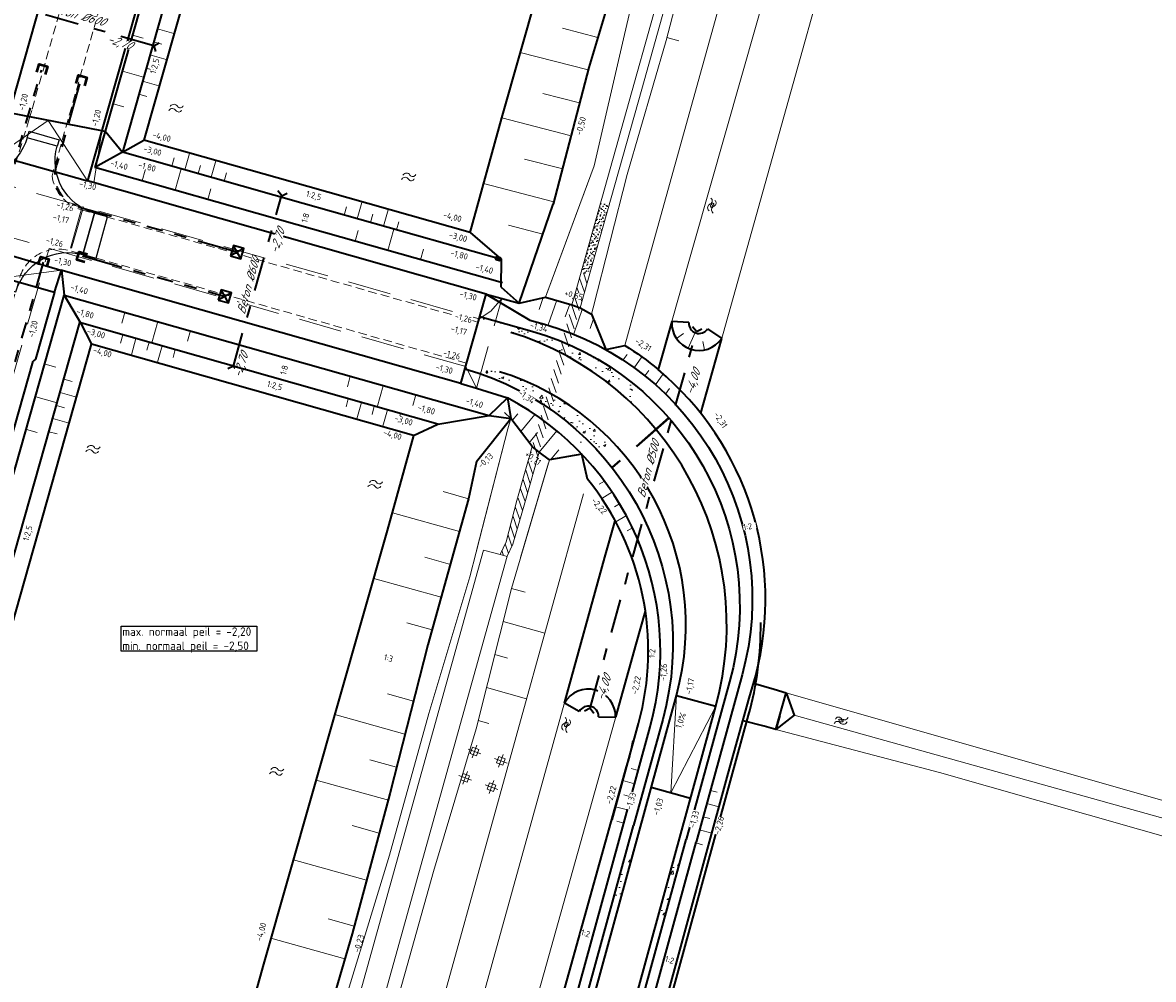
# Model space of a CAD drawing. Header units: metres. Extents: x 239845 to 242720, y 580286 to 584200.
# Tile 83 of 113: x 240973 to 241139, y 583399 to 583540. Entities that reach past the tile are written whole.
import ezdxf

# ---------------------------------------------------------------- set-up
doc = ezdxf.new("R2010")
doc.units = ezdxf.units.M
for name, pattern in [('DASHED', [19.05, 12.7, -6.35]), ('RI-DRAINAGE', [19.2, 6, -1.8, 1.8, -1.8, 2.4, -1.8, 1.8, -1.8]), ('RI-SWA', [11.55, 5, -2.4, 1.75, -2.4])]:
    doc.linetypes.add(name, pattern=pattern)
for name, color, linetype, lineweight in [('B-WA-GW-DIJK_KRUIN-G', 3, 'Continuous', 0), ('B-WA-GW-DIJK_TEEN-G', 94, 'Continuous', 0), ('B-WA-GW-WATERGANG_SLOOT_BODEM-G', 5, 'Continuous', 0), ('B-WE-GR-GRAS-GV', 60, 'Continuous', 13), ('N-WA-RI-DRAINAGE_AFDEKKAP-G', 150, 'Continuous', 50), ('N-WA-RI-DRAINAGE_DRAIN_PP_100-G', 90, 'RI-DRAINAGE', 35), ('N-WE-BV-GELEIDECONSTRUCTIE_GELEIDERAIL_KUNSTWERK_VLP1DL13360-G', 210, 'BV-VLP1DL13360', 35), ('N-WE-GW-GRONDWERK-G', 3, 'Continuous', 35), ('N-WE-GW-GRONDWERK_BODEM-G', 2, 'DASHED', 18), ('N-WE-GW-GRONDWERK_BODEM_MEER-G', 150, 'Continuous', 35), ('N-WE-GW-GRONDWERK_INSTEEK_SLEUF-G_CONTOUR_ZANDCUNET', 52, 'Continuous', 35), ('N-WE-GW-GRONDWERK_INSTEEK_TALUD-G', 92, 'Continuous', 35), ('N-WE-GW-HOOGTELIJN-140', 114, 'Continuous', 35), ('N-WE-GW-TALUDARCERING_KORT-G', 90, 'Continuous', 18), ('N-WE-GW-TALUDARCERING_LANG-G', 60, 'Continuous', 13), ('N-WE-OG-TOPOGRAFIE-S @ 0.5', 7, 'Continuous', 18), ('N-WE-RI-DUIKER-G', 130, 'RI-SWA', 35), ('N-WE-RI-HWA_DRAINEINDE-G', 30, 'Continuous', 35), ('N-WE-VH-HELLING_AANDUIDING-G', 30, 'Continuous', 18), ('N-WE-VH-HELLING_KNIKLIJN-G', 30, 'Continuous', 35), ('N-WE-VH-KANTVERHARDING-G', 60, 'Continuous', 35), ('N-WE-Vh-VERHARDING_ASFALTGRANULAAT-A', 7, 'Continuous', 18), ('N-WE-VH-VERHARDING_FUNDERING-G', 7, 'Continuous', 35), ('N-WE-VH-VERHARDING_FUNDERING_GRANULAAT-AD', 40, 'Continuous', 18), ('N-XX-AL-HOOGTELABEL-T25-M', 7, 'Continuous', 25), ('N-XX-XX-DETAIL1-GD', 1, 'Continuous', 18), ('N-XX-XX-DETAIL3-GD', 2, 'Continuous', 35), ('T-WE-GR-MAAIVELD-G', 3, 'DASHED', 0), ('X-XX-AL-BOB_DUIKER-T25', 7, 'Continuous', 25), ('X-XX-AL-T25', 7, 'Continuous', 25)]:
    doc.layers.add(name, color=color, linetype=linetype, lineweight=lineweight)
for name, color, linetype, lineweight, true_color in [('B-WE-OG-TOPOGRAFIE-S', 9, 'Continuous', 9, 0x808080), ('B-WE-OG-TOPOGRAFIE-S @ 0.2', 9, 'Continuous', 9, 0x808080), ('B-WE-OG-TOPOGRAFIE-S @ 0.5', 9, 'Continuous', 9, 0x808080), ('B-WE-VH-VERHARDING_BETON-A', 7, 'Continuous', 18, 0x656565), ('B-WE-VH-WINDMOLEN_FUNDATIEPAAL-S', 9, 'Continuous', 18, 0x808080), ('GBKN', 9, 'Continuous', 0, 0x808080), ('Meerstad  taludlijn-arcering', 9, 'Continuous', 0, 0x808080)]:
    doc.layers.add(name, color=color, linetype=linetype, lineweight=lineweight, true_color=true_color)
doc.layers.add('WG-nw-vh-materiaalscheiding', color=7, linetype='Continuous')
doc.styles.add('NLCS-ISO-ANNOTATIVE-T25', font='NLCS-ISO.ttf', dxfattribs={"height": 2.5})
doc.styles.add('NLCS-ISO-ANNOTATIVE-T25-BOB', font='NLCS-ISO.ttf', dxfattribs={"oblique": 30, "height": 2.5})
doc.styles.add('NLCS-ISO-M1000-T25', font='NLCS-ISO.ttf', dxfattribs={"height": 2.5})
doc.linetypes.add('BV-VLP1DL13360', pattern='A,2,-1,[249,NLCS.SHX,S=0.5,R=0,X=0,Y=0],-1', length=4)
pattern_1 = [(50.5, (246593.7056, 583813.0725), (3.5889024, -0.2824527), [0.375, -4.125]), (355.5, (246593.7056, 583813.0725), (-0.7265504, 3.7547634), [0.3, -3.3]), (100.9514, (246594.0047, 583813.049), (2.8623547, 3.4723084), [0.318701, -3.5057106]), (46.6842, (246593.697, 583814.0725), (5.343224, -0.780997), [0.5625, -6.1875]), (97.1356, (246594.142, 583814.0074), (4.630632, 4.9111857), [0.4780514, -5.258565]), (351.6842, (246593.697, 583814.0725), (4.6306284, 4.9111894), [0.45, -4.95]), (21.5, (246594.199, 583813.827), (3.001989, -1.9869731), [0.375, -4.125]), (326.5, (246594.199, 583813.827), (1.18489, 3.6362287), [0.3, -3.3]), (71.9514, (246594.4492, 583813.6613), (4.1868803, 1.6492522), [0.318701, -3.5057106]), (38, (246593.7056, 583813.0725), (0.0462719, 1.66493646), [0, -3.26, 0, -3.35, 0, -3.3125]), (8, (246593.7056, 583813.0725), (1.29808836, 1.9834619), [0, -1.91, 0, -3.185, 0, -1.2625]), (328, (246592.5907, 583813.0628), (2.66999468, -0.08947796), [0, -1.25, 0, -3.9, 0, -5.175]), (318, (246592.0907, 583813.0585), (2.911452, 0.5259518), [0, -1.625, 0, -2.59, 0, -3.675])]

# ---------------------------------------------------------------- blocks, each defined once
blk = doc.blocks.new('SOG-TOPOGRAFIE_WATER-SO')
at = {"flags": 128}
for points in [[(-1.91, 0.46), (-1.82, 0.6, -0.538831), (0.18, 0.63, 0.605168), (1.86, 0.83, -4.035705)], [(-2.28, -0.81), (-2.19, -0.67, -0.538831), (-0.18, -0.63, 0.605168), (1.49, -0.44, -4.035705)]]:
    blk.add_lwpolyline(points, format="xyb", dxfattribs=at)
blk = doc.blocks.new('*U110')
at = {"layer": 'B-WE-OG-TOPOGRAFIE-S @ 0.2', "xscale": 0.2, "yscale": 0.2, "zscale": 0.2, "rotation": 76.60135591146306}
blk.add_blockref('SOG-TOPOGRAFIE_WATER-SO', (241052.47, 583436.72), dxfattribs=at)
at = {"layer": 'B-WE-OG-TOPOGRAFIE-S @ 0.5', "xscale": 0.5, "yscale": 0.5, "zscale": 0.5, "rotation": 76.60135591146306}
blk.add_blockref('SOG-TOPOGRAFIE_WATER-SO', (241052.47, 583436.72), dxfattribs=at)
blk = doc.blocks.new('*U111')
at = {"layer": 'B-WE-OG-TOPOGRAFIE-S @ 0.2', "xscale": 0.2, "yscale": 0.2, "zscale": 0.2, "rotation": 76.60135591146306}
blk.add_blockref('SOG-TOPOGRAFIE_WATER-SO', (241073.89, 583513), dxfattribs=at)
at = {"layer": 'B-WE-OG-TOPOGRAFIE-S @ 0.5', "xscale": 0.5, "yscale": 0.5, "zscale": 0.5, "rotation": 76.60135591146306}
blk.add_blockref('SOG-TOPOGRAFIE_WATER-SO', (241073.89, 583513), dxfattribs=at)
blk = doc.blocks.new('Fundatiepaal')
at = {"layer": 'B-WE-VH-WINDMOLEN_FUNDATIEPAAL-S'}
blk.add_lwpolyline([(240749.94, 582994.85), (240750.89, 582994.52), (240750.55, 582993.58), (240749.61, 582993.91)], close=True, dxfattribs=at)
at = {"layer": 'B-WE-VH-WINDMOLEN_FUNDATIEPAAL-S', "flags": 128}
for points in [[(240750.58, 582995.16), (240749.91, 582993.27)], [(240749.31, 582994.55), (240751.19, 582993.88)]]:
    blk.add_lwpolyline(points, dxfattribs=at)
blk = doc.blocks.new('Beeindiging drain')
for points in [[(1.57, 1.57), (-1.58, -1.58)], [(1.57, -1.58), (-1.58, 1.57)]]:
    blk.add_lwpolyline(points)
blk.add_lwpolyline([(-1.58, -1.58), (1.57, -1.58), (1.57, 1.57), (-1.58, 1.57)], close=True)
blk = doc.blocks.new('*U209')
at = {"layer": 'B-WE-OG-TOPOGRAFIE-S @ 0.2', "xscale": 0.1999999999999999, "yscale": 0.1999999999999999, "zscale": 0.1999999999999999, "rotation": 182.5431845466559}
blk.add_blockref('SOG-TOPOGRAFIE_WATER-SO', (241092.74, 583437.28), dxfattribs=at)
at = {"layer": 'B-WE-OG-TOPOGRAFIE-S @ 0.5', "xscale": 0.4999999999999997, "yscale": 0.4999999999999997, "zscale": 0.4999999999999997, "rotation": 182.5431845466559}
blk.add_blockref('SOG-TOPOGRAFIE_WATER-SO', (241092.74, 583437.28), dxfattribs=at)

msp = doc.modelspace()

# ---------------------------------------------------------------- hatches: boundary and pattern name
at = {"layer": 'B-WE-VH-VERHARDING_BETON-A'}
h = msp.add_hatch(dxfattribs=at)
h.set_pattern_fill('AVH-BETON', color=256, scale=0.5, pattern_type=2)
h.set_pattern_definition([(119.62294247, (123450.2452, 291415.48114), (-1.0226902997, 0.2812553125), [0.03535534, -0.512652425, 0, -0.512652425]), (119.62294247, (123450.2835, 291415.5305), (-1.0226902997, 0.2812553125), [0.03535534, -0.512652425, 0, -0.512652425]), (52.12294247, (123450.2277, 291415.5119), (1.0226903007, -0.2812553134), [0.0625, -0.374647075, 0, -0.37397075]), (52.12294247, (123450.2452, 291415.4811), (1.0226903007, -0.2812553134), [0.0625, -0.374647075, 0, -0.37397075]), (134.62294247, (123450.4199, 291415.1738), (-0.9676081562, -0.252456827), [0.046875, -0.4765625, 0, -0.4765625]), (194.62294247, (123450.4199, 291415.1738), (-0.2651700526, -0.9642016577), [0.046875, -0.4765625, 0, -0.4765625]), (74.62294247, (123450.3746, 291415.162), (-0.7024381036, 0.7117448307), [0.046875, -0.4765625, 0, -0.4765625])])
h.paths.add_polyline_path([(241055.84, 583502.73), (241058.72, 583512.92), (241057.5, 583513.33), (241054.65, 583503.16)])
at = {"layer": 'N-WE-Vh-VERHARDING_ASFALTGRANULAAT-A'}
h = msp.add_hatch(dxfattribs=at)
h.set_pattern_fill('ANSI31', color=256, scale=0.5, angle=64)
h.set_pattern_definition([(109, (240980.2251, 583095.9655), (-0.7505054, -0.2584197), [])])
h.paths.add_polyline_path([(241054.65, 583503.16), (241047.44, 583477.5), (241043.62, 583463.52), (241042.73, 583461.67), (241043.78, 583461.38), (241044.59, 583463.18), (241046.34, 583469.26), (241055.84, 583502.73)])
at = {"layer": 'N-WE-VH-VERHARDING_FUNDERING_GRANULAAT-AD'}
h = msp.add_hatch(dxfattribs=at)
h.set_pattern_fill('AVH-FUNDERING_GRANULAAT_MENG_01', color=256, angle=0.5, style=0, pattern_type=2)
h.set_pattern_definition(pattern_1)
edge = h.paths.add_edge_path()
edge.add_line((241042.65, 583488.51), (241037.64, 583489.16))
edge.add_line((241037.64, 583489.16), (241037.57, 583488.92))
edge.add_arc((241026.12, 583448.51), 42, 41.2205, 74.1717, ccw=False)
edge.add_line((241057.71, 583476.19), (241059.16, 583478.29))
edge.add_arc((241031.02, 583451.28), 39, 43.8338, 72.6522)
edge = h.paths.add_edge_path()
edge.add_line((241039.69, 583496.38), (241044.29, 583494.28))
edge.add_arc((241031.02, 583451.28), 45, 46.0175, 72.8549, ccw=False)
edge.add_line((241062.27, 583483.66), (241063.09, 583486.09))
edge.add_arc((241035.93, 583454.05), 42, 49.7112, 74.1717)
edge.add_line((241047.39, 583494.46), (241039.76, 583496.62))
edge.add_line((241039.76, 583496.62), (241039.69, 583496.38))
h = msp.add_hatch(dxfattribs=at)
h.set_pattern_fill('AVH-FUNDERING_GRANULAAT_MENG_01', color=256, angle=0.5, style=0, pattern_type=2)
h.set_pattern_definition(pattern_1)
edge = h.paths.add_edge_path()
edge.add_line((241060.25, 583410.38), (241062.45, 583418.43))
edge.add_line((241062.45, 583418.43), (241061.43, 583418.49))
edge.add_line((241061.43, 583418.49), (241059.22, 583410.42))
edge.add_arc((241059.06, 583393.97), 16.45, 85.8443, 89.4182, ccw=False)
edge = h.paths.add_edge_path()
edge.add_line((241068.57, 583418.02), (241066.05, 583408.86))
edge.add_arc((241059.06, 583393.97), 16.45, 61.2765, 64.832, ccw=False)
edge.add_line((241066.96, 583408.4), (241069.58, 583417.96))
edge.add_line((241069.58, 583417.96), (241068.57, 583418.02))

# ---------------------------------------------------------------- linework, layer by layer
at = {"layer": 'B-WA-GW-DIJK_TEEN-G'}
msp.add_polyline3d([(241052.37, 583520.13, 0), (241050.54, 583513.1, 0)], dxfattribs=at)
at = {"layer": 'B-WA-GW-WATERGANG_SLOOT_BODEM-G'}
msp.add_lwpolyline([(241085.92, 583438.05), (241179.37, 583411.95)], dxfattribs=at)
at = {"layer": 'B-WE-GR-GRAS-GV', "flags": 128}
msp.add_lwpolyline([(241084.77, 583441.36), (241164.09, 583418.67), (241172.26, 583418.24), (241176.67, 583417.4), (241182.03, 583414.31), (241182.64, 583412.22), (241183, 583411.56), (241181.64, 583409.22), (241180.88, 583408.97), (241180.19, 583408.87), (241107.3, 583429.63), (241083.25, 583435.97)], dxfattribs=at)
at = {"layer": 'GBKN', "flags": 128}
for points in [[(241091.84, 583631.21), (241063.57, 583529.99)], [(241085.63, 583580.78), (241063.17, 583500)], [(241045.21, 583469.57), (241043.62, 583463.52)], [(241044.59, 583463.18), (241046.34, 583469.26)], [(241043.62, 583463.52), (241042.73, 583461.67)], [(241043.79, 583461.41), (241044.59, 583463.18)], [(241058.94, 583464.11), (241058.13, 583461.26)], [(241042.73, 583461.67), (241040.29, 583462.28)], [(241042.73, 583461.67), (241043.78, 583461.38)], [(241035.19, 583399.29), (241000, 583273.52)]]:
    msp.add_lwpolyline(points, dxfattribs=at)
at = {"layer": 'GBKN', "elevation": -2.3, "flags": 128}
for points in [[(241091.84, 583579.86), (241068.96, 583499.37)], [(241076.97, 583499.37), (241098.98, 583577.94)]]:
    msp.add_lwpolyline(points, dxfattribs=at)
at = {"layer": 'Meerstad  taludlijn-arcering', "flags": 128}
for points in [[(241067.22, 583537.58), (241068.99, 583537.09)], [(241044.39, 583456.67), (241046.39, 583456.15)], [(241043.17, 583451.82), (241049.3, 583450.11)], [(241041.96, 583446.97), (241043.82, 583446.45)], [(241040.74, 583442.12), (241046.6, 583440.48)], [(241039.52, 583437.27), (241041.09, 583436.83)]]:
    msp.add_lwpolyline(points, dxfattribs=at)
at = {"layer": 'N-WA-RI-DRAINAGE_AFDEKKAP-G', "flags": 128}
for points in [[(240974.68, 583532.49), (240975.03, 583533.69), (240976.23, 583533.34), (240975.88, 583532.14)], [(240980.45, 583530.85), (240980.8, 583532.05), (240982, 583531.7), (240981.65, 583530.5)], [(240974.87, 583504.2), (240975.23, 583505.4), (240976.43, 583505.05), (240976.07, 583503.85)], [(240981.73, 583504.58), (240980.53, 583504.94), (240980.89, 583506.14), (240982.09, 583505.78)]]:
    msp.add_lwpolyline(points, dxfattribs=at)
at = {"layer": 'N-WA-RI-DRAINAGE_DRAIN_PP_100-G', "flags": 128}
for points in [[(240892.94, 583537.59), (240965.64, 583516.98, 0.459071), (240971.83, 583520.7), (240975.36, 583532.86)], [(241004.12, 583506.07), (240981.1, 583512.6, -0.450684), (240977.66, 583519.03), (240981.13, 583531.29)]]:
    msp.add_lwpolyline(points, format="xyb", dxfattribs=at)
for points in [[(240981.36, 583505.51), (241002.28, 583499.58)], [(240953.65, 583427.03), (240975.65, 583504.62)]]:
    msp.add_lwpolyline(points, dxfattribs=at)
at = {"layer": 'N-WE-BV-GELEIDECONSTRUCTIE_GELEIDERAIL_KUNSTWERK_VLP1DL13360-G'}
for points in [[(240998.41, 583557.58), (240997.73, 583557.77), (240987.24, 583520.76)], [(241042.93, 583504.97), (241013.8, 583513.23), (240987.24, 583520.76)], [(240980.93, 583495.73), (240951.52, 583391.96)]]:
    msp.add_lwpolyline(points, dxfattribs=at)
at = {"layer": 'N-WE-GW-GRONDWERK-G', "flags": 128}
for points in [[(240984.71, 583523.78), (240984.23, 583523.91)], [(241045.52, 583498.56), (241050.54, 583513.1)], [(241042.9, 583500.93), (241042.93, 583504.97)], [(240978.3, 583503.41), (240978.69, 583499.75)], [(241036.97, 583486.78), (241040.69, 583499.92)], [(241040.69, 583499.92), (241047.08, 583496.1)], [(241040.69, 583499.92), (241045.52, 583498.56)], [(241042.9, 583500.93), (241045.51, 583498.56)], [(241067.96, 583495.86), (241065.96, 583488.82)], [(241070.46, 583495.72), (241067.96, 583495.86)], [(241073.21, 583494.79), (241075.29, 583493.41)], [(241036.97, 583486.78), (241039.26, 583486.09)], [(241039.26, 583486.09), (241043.83, 583484.65)], [(241041.11, 583482.06), (241043.83, 583484.65)], [(241043.83, 583484.65), (241044.29, 583481.65)], [(241039.27, 583475.32), (241044.29, 583481.65)], [(241041.11, 583482.06), (241044.29, 583481.65)], [(241055.59, 583472.72), (241054.76, 583476.4), (241049.98, 583475.55), (241048.45, 583476.69), (241047.44, 583477.5), (241044.29, 583481.65)], [(241052.19, 583439.84), (241058.13, 583461.27), (241059.65, 583466.62)], [(241059.71, 583437.77), (241062.71, 583448.47), (241064.07, 583453.34)], [(241079.96, 583442.74), (241082.98, 583441.88), (241084.77, 583441.36)], [(241068.64, 583440.97), (241074.42, 583439.38)], [(241083.83, 583438.01), (241083.25, 583435.97), (241084.77, 583441.36)], [(241084.77, 583441.36), (241085.92, 583438.05), (241083.25, 583435.97)], [(241054.36, 583438.61), (241052.19, 583439.84)], [(241057.21, 583437.83), (241059.7, 583437.76)], [(241083.25, 583435.97), (241081.51, 583436.43), (241078.45, 583437.24)], [(240973.98, 583113.4), (240984.37, 583151.64), (240990.91, 583174.59), (241004.99, 583225.53), (241025.52, 583300.47), (241034.15, 583331.7), (241045.88, 583375.14), (241061.31, 583430.46)], [(241064.93, 583427.46), (241070.72, 583425.88)], [(240974.91, 583108.69), (241060.9, 583422.21)], [(240978.57, 583080.44), (241071.53, 583419.4)]]:
    msp.add_lwpolyline(points, dxfattribs=at)
for points in [[(241045.52, 583498.56), (241049.39, 583499.48), (241053.29, 583498.34), (241054.47, 583497.91), (241056.16, 583496.97), (241058.27, 583491.75), (241061.06, 583492.37, -0.0345), (241065.96, 583488.82)], [(241067.96, 583495.86, 0.765017), (241075.29, 583493.41, 0.764028)], [(241070.46, 583495.72, 0.764028), (241073.21, 583494.79, 0.764028)], [(241059.7, 583437.76, 0.781319), (241052.19, 583439.84, -2.5546)], [(241057.21, 583437.83, 0.781319), (241054.36, 583438.61, 0.781319)], [(241061.31, 583430.46, 0.024049), (241062.3, 583434.35, 0.024049)]]:
    msp.add_lwpolyline(points, format="xyb", dxfattribs=at)
at = {"layer": 'N-WE-GW-GRONDWERK_BODEM-G', "ltscale": 0.5, "flags": 128}
for points in [[(241037.68, 583489.28), (240963.49, 583510.31)], [(240946.28, 583405.73), (240947.76, 583405.31), (240976.48, 583506.63)], [(241039.26, 583486.09), (241042.99, 583499.27)], [(241039.65, 583496.26), (241041.36, 583497.42), (241042.99, 583499.27)], [(241037.61, 583489.04), (241039.72, 583496.5)], [(241037.68, 583489.28), (241039.26, 583486.09)]]:
    msp.add_lwpolyline(points, dxfattribs=at)
at = {"layer": 'N-WE-GW-GRONDWERK_BODEM_MEER-G', "flags": 128}
for points in [[(240996.48, 583543.96), (240996.46, 583543.9), (240990.4, 583522.52)], [(241038.31, 583508.94), (241042.99, 583525.79)], [(241038.31, 583508.94), (241014.5, 583515.69), (240990.4, 583522.52)], [(240956.57, 583400.4), (240982.7, 583492.57)], [(241030.03, 583479.15), (241026.16, 583465.2)], [(241026.16, 583465.2), (241007.97, 583401.48), (240987.96, 583329.74), (240973.47, 583277.81), (240928.66, 583115.61)]]:
    msp.add_lwpolyline(points, dxfattribs=at)
at = {"layer": 'N-WE-GW-GRONDWERK_INSTEEK_SLEUF-G_CONTOUR_ZANDCUNET', "flags": 128}
msp.add_lwpolyline([(240845.84, 583553.04, -0.022461), (240890.2, 583542.59), (240968.85, 583520.29), (240970.63, 583526.48, 0.166791), (240970.65, 583526.5), (240971.05, 583527.92), (241013.27, 583676.86), (241013.78, 583677.14), (241028.65, 583729.58), (241028.62, 583729.63), (241050.84, 583808), (241057.72, 583832.27), (241057.16, 583833.29), (241074.66, 583895.02, 0.497647), (241072.23, 583898.23), (241047.96, 583898.23), (241045.98, 583898.23)], format="xyb", dxfattribs=at)
for points in [[(240995.09, 583562.23), (240982.13, 583516.53)], [(241040.69, 583499.92), (240982.13, 583516.53)], [(241036.97, 583486.78), (240978.2, 583503.44)], [(240949.18, 583402.11), (240974.12, 583490.08)]]:
    msp.add_lwpolyline(points, dxfattribs=at)
at = {"layer": 'N-WE-GW-GRONDWERK_INSTEEK_TALUD-G', "flags": 128}
msp.add_lwpolyline([(241074.82, 583616.84), (241070.84, 583600.21), (241067.12, 583575.41), (241061.93, 583553.81), (241055.76, 583533.2), (241050.54, 583513.1)], dxfattribs=at)
at = {"layer": 'N-WE-GW-HOOGTELIJN-140'}
msp.add_lwpolyline([(241085.96, 583763.92), (241085.18, 583760.5), (241078.73, 583739.28), (241074.48, 583725.51), (241069.36, 583708.94), (241069.36, 583708.94), (241039.36, 583611.78), (241034.23, 583595.21), (241034.24, 583595.21), (241030.07, 583581.72), (241024.76, 583556.88), (241024.07, 583555.32, -0.289168), (241021.27, 583554.49), (240995.49, 583561.8), (240983.21, 583518.51)], format="xyb", dxfattribs=at)
for points in [[(241043.07, 583501.54), (241012.91, 583510.09), (240983.21, 583518.51)], [(240947.49, 583389.71), (240947.83, 583390.93), (240978.69, 583499.75)], [(240978.69, 583499.75), (241041.11, 583482.06)]]:
    msp.add_lwpolyline(points, dxfattribs=at)
at = {"layer": 'N-WE-GW-TALUDARCERING_KORT-G'}
for points in [[(240988.73, 583537.96), (240990.3, 583537.51)], [(241051.89, 583538.97), (241057.09, 583537.62)], [(240993.04, 583536.62), (240991.83, 583536.96)], [(240991.95, 583532.77), (240990.74, 583533.11)], [(240990.85, 583528.92), (240989.65, 583529.27)], [(241049.01, 583529.39), (241054.41, 583527.99)], [(240985.86, 583527.85), (240987.43, 583527.41)], [(240994.84, 583519.9), (240994.5, 583518.7)], [(241046.33, 583519.75), (241051.73, 583518.35)], [(240990.6, 583518.1), (240990.16, 583516.53)], [(240998.69, 583518.81), (240998.35, 583517.61)], [(241002.54, 583517.72), (241002.2, 583516.52)], [(241000.23, 583515.38), (240999.78, 583513.81)], [(241020.17, 583512.72), (241019.83, 583511.52)], [(241024.02, 583511.63), (241023.68, 583510.43)], [(241027.87, 583510.54), (241027.52, 583509.34)], [(241043.98, 583510.03), (241049.03, 583508.72)], [(241021.86, 583509.25), (241021.42, 583507.68)], [(241031.48, 583506.52), (241031.04, 583504.95)], [(241049.06, 583499.41), (241048.45, 583497.65)], [(241052.96, 583498.44), (241052.31, 583496.58)], [(240987.6, 583497.23), (240987.17, 583495.66)], [(241056.44, 583496.28), (241055.94, 583494.84)], [(240987.3, 583493.93), (240986.97, 583492.72)], [(240997.24, 583494.55), (240996.8, 583492.98)], [(241069.67, 583494.1), (241068.63, 583493.4)], [(240991.16, 583492.86), (240990.82, 583491.65)], [(240995.01, 583491.79), (240994.68, 583490.59)], [(241072.52, 583492.93), (241072.78, 583491.71)], [(241061.38, 583491.06), (241060.8, 583490.27)], [(240975.88, 583489.64), (240977.45, 583489.2)], [(241064.6, 583488.69), (241064.01, 583487.88)], [(240978.63, 583487.4), (240979.84, 583487.05)], [(241020.72, 583487.84), (241020.29, 583486.27)], [(241030.34, 583485.11), (241029.91, 583483.54)], [(241067.61, 583486.02), (241067.02, 583485.22)], [(240977.54, 583483.55), (240978.75, 583483.21)], [(241020.42, 583484.54), (241020.09, 583483.33)], [(241024.25, 583483.44), (241023.91, 583482.24)], [(241028.08, 583482.31), (241027.75, 583481.11)], [(241044.29, 583481.65), (241043.4, 583482.54)], [(241044.52, 583481.35), (241045.34, 583482.34)], [(240973.16, 583480.02), (240974.72, 583479.58)], [(240976.45, 583479.7), (240977.65, 583479.36)], [(241047, 583478.08), (241048.24, 583479.58)], [(241050.12, 583475.57), (241051.34, 583477.05)], [(241057.28, 583471.99), (241058.05, 583472.45)], [(241038.09, 583469.85), (241034.36, 583470.89)], [(241059.53, 583468.68), (241060.27, 583469.12)], [(241061.41, 583465.14), (241062.17, 583465.6)], [(241035.42, 583460.21), (241031.68, 583461.25)], [(241032.74, 583450.58), (241029.01, 583451.61)], [(241029.99, 583440.1), (241026.19, 583441.17)], [(241027.52, 583430.41), (241023.61, 583431.5)], [(241063.01, 583429.92), (241061.98, 583430.21)], [(241073.62, 583427.01), (241074.6, 583426.74)], [(241061.96, 583426.06), (241060.92, 583426.35)], [(241024.97, 583420.74), (241021, 583421.85)], [(241060.9, 583422.21), (241059.86, 583422.49)], [(241072.56, 583423.15), (241073.54, 583422.89)], [(241071.51, 583419.3), (241072.48, 583419.03)], [(241021.3, 583407.07), (241017.49, 583408.13)]]:
    msp.add_lwpolyline(points, dxfattribs=at)
at = {"layer": 'N-WE-GW-TALUDARCERING_LANG-G'}
for points in [[(240994.78, 583538.2), (240992.38, 583538.89)], [(240993.69, 583534.36), (240991.29, 583535.04)], [(241045.67, 583535.42), (241055.67, 583532.83)], [(240987.23, 583532.66), (240990.36, 583531.78)], [(240992.6, 583530.51), (240990.2, 583531.19)], [(241042.99, 583525.79), (241052.99, 583523.19)], [(240997.1, 583520.56), (240996.42, 583518.15)], [(240995.86, 583518.31), (240994.97, 583515.18)], [(241000.95, 583519.47), (241000.27, 583517.06)], [(241040.31, 583516.15), (241050.64, 583513.47)], [(241022.43, 583513.38), (241021.75, 583510.97)], [(241026.28, 583512.29), (241025.6, 583509.88)], [(241027.12, 583509.45), (241026.23, 583506.32)], [(241051.04, 583499), (241049.77, 583495.38)], [(241054.85, 583497.78), (241053.55, 583494.06)], [(240992.42, 583495.89), (240991.55, 583492.75)], [(240989.23, 583493.39), (240988.56, 583490.98)], [(241070.37, 583491.95), (241071.37, 583494.25)], [(240993.08, 583492.32), (240992.41, 583489.92)], [(241063.57, 583490.68), (241062.42, 583489.09)], [(241066.7, 583488.18), (241065.55, 583486.59)], [(241025.53, 583486.45), (241024.65, 583483.3)], [(240974.52, 583484.83), (240977.66, 583483.94)], [(240978.09, 583485.47), (240980.49, 583484.79)], [(241022.35, 583484), (241021.68, 583481.59)], [(240977, 583481.62), (240979.4, 583480.94)], [(241026.17, 583482.91), (241025.51, 583480.5)], [(241045.76, 583479.71), (241047.85, 583482.24)], [(241048.45, 583476.69), (241051.05, 583479.84)], [(241057.67, 583469.89), (241059.24, 583470.84)], [(241036.75, 583465.03), (241026.9, 583467.77)], [(241059.73, 583466.47), (241061.3, 583467.41)], [(241034.08, 583455.4), (241024.2, 583458.14)], [(241028.75, 583435.26), (241018.44, 583438.14)], [(241026.31, 583425.56), (241015.69, 583428.52)], [(241062.49, 583427.99), (241060.76, 583428.47)], [(241073.09, 583425.08), (241074.89, 583424.59)], [(241061.43, 583424.14), (241059.68, 583424.61)], [(241072.04, 583421.23), (241073.84, 583420.73)], [(241023.11, 583413.83), (241012.37, 583416.83)], [(241019.92, 583402.26), (241009.06, 583405.29)]]:
    msp.add_lwpolyline(points, dxfattribs=at)
at = {"layer": 'N-WE-RI-DUIKER-G', "flags": 128}
for points in [[(240991.84, 583536.39), (240968.92, 583542.89)], [(240991.84, 583536.39), (240992.63, 583536.82)], [(240991.84, 583536.39), (240992.09, 583535.52)], [(241010.64, 583514.35), (241010.08, 583515.06)], [(241010.64, 583514.35), (241011.45, 583514.75)], [(241003.54, 583489.34), (241010.63, 583514.35)], [(241071.56, 583494.4), (241071, 583495.11)], [(241071.56, 583494.4), (241072.37, 583494.81)], [(241055.94, 583439.07), (241071.56, 583494.4)], [(241003.54, 583489.34), (241002.73, 583488.93)], [(241003.54, 583489.34), (241004.1, 583488.63)], [(241055.94, 583439.07), (241055.13, 583438.66)], [(241055.94, 583439.07), (241056.5, 583438.36)]]:
    msp.add_lwpolyline(points, dxfattribs=at)
at = {"layer": 'N-WE-VH-HELLING_AANDUIDING-G', "ltscale": 0.75}
for points in [[(240968.85, 583520.29), (240976.35, 583525.42), (240982.13, 583516.53)], [(240963.18, 583507.87), (240969.79, 583502.29), (240978.3, 583503.41)], [(241068.64, 583440.97), (241067.83, 583426.67), (241074.42, 583439.38)]]:
    msp.add_lwpolyline(points, dxfattribs=at)
at = {"layer": 'N-WE-VH-HELLING_KNIKLIJN-G', "flags": 128}
for points in [[(240984.23, 583523.91), (240970.62, 583526.51)], [(240968.85, 583520.29), (240982.13, 583516.53)], [(240962.64, 583508.03), (240978.2, 583503.44)], [(240961.66, 583504.6), (240977.28, 583500.17)]]:
    msp.add_lwpolyline(points, dxfattribs=at)
at = {"layer": 'N-WE-VH-VERHARDING_FUNDERING-G', "flags": 128}
for points in [[(240975.24, 583104.21), (241062.35, 583421.84)], [(240977.11, 583080.79), (241070.09, 583419.79)]]:
    msp.add_lwpolyline(points, dxfattribs=at)
at = {"layer": 'N-XX-XX-DETAIL1-GD', "ltscale": 0.3, "flags": 128}
msp.add_lwpolyline([(240983.06, 583516.26), (240984.23, 583523.91)], dxfattribs=at)
at = {"layer": 'N-XX-XX-DETAIL3-GD', "flags": 128}
msp.add_lwpolyline([(241041.98, 583505.24), (241042.16, 583504.98), (241042.65, 583504.85), (241042.93, 583504.97), (241042.75, 583505.23), (241042.27, 583505.37)], close=True, dxfattribs=at)
for points in [[(241042.16, 583504.98), (241042.75, 583505.23)], [(241042.27, 583505.37), (241042.65, 583504.85)]]:
    msp.add_lwpolyline(points, dxfattribs=at)
at = {"layer": 'T-WE-GR-MAAIVELD-G', "ltscale": 0.1}
for points in [[(240973.56, 583525.65), (240973.97, 583527.09), (241012, 583661.25)], [(241002.64, 583608.08), (240979.26, 583525.59), (240976.9, 583517.27)], [(240973.56, 583525.65), (240971.35, 583518.48)]]:
    msp.add_lwpolyline(points, dxfattribs=at)
at = {"layer": 'WG-nw-vh-materiaalscheiding', "ltscale": 2.5}
msp.add_lwpolyline([(240973.25, 583522.88), (240973.52, 583523.84), (240977.93, 583522.59), (240977.66, 583521.63)], close=True, dxfattribs=at)

# ---------------------------------------------------------------- block references
at = {"layer": 'B-WE-OG-TOPOGRAFIE-S'}
for name in ['*U111', '*U110', '*U209']:
    msp.add_blockref(name, (0, 0), dxfattribs=at)
at = {"layer": 'B-WE-VH-WINDMOLEN_FUNDATIEPAAL-S'}
for p in [(288.73, 438.51), (292.59, 437.14), (287.36, 434.64), (291.22, 433.28)]:
    msp.add_blockref('Fundatiepaal', p, dxfattribs=at)
at = {"layer": 'N-WE-OG-TOPOGRAFIE-S @ 0.5', "rotation": 356.9661148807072}
for p, xscale, yscale, zscale in [((240995.21, 583527.19), 0.4999999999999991, 0.4999999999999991, 0.4999999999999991), ((241029.38, 583517.09), 0.4999999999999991, 0.4999999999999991, 0.4999999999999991), ((240983.01, 583477.09), 0.4999999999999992, 0.4999999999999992, 0.4999999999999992), ((241024.48, 583471.95), 0.4999999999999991, 0.4999999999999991, 0.4999999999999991), ((241009.99, 583429.78), 0.4999999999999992, 0.4999999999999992, 0.4999999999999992)]:
    msp.add_blockref('SOG-TOPOGRAFIE_WATER-SO', p, dxfattribs=dict(at, xscale=xscale, yscale=yscale, zscale=zscale))
at = {"layer": 'N-WE-RI-HWA_DRAINEINDE-G', "xscale": 0.4999999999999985, "yscale": 0.4999999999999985, "zscale": 0.4999999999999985, "rotation": 343.8440314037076}
for p in [(241004.12, 583506.07), (241002.28, 583499.58)]:
    msp.add_blockref('Beeindiging drain', p, dxfattribs=at)

# ---------------------------------------------------------------- next in the draw order: texts
at = {"layer": 'N-XX-AL-HOOGTELABEL-T25-M', "char_height": 0.9, "attachment_point": 1, "style": 'NLCS-ISO-M1000-T25', "bg_fill": 3, "box_fill_scale": 1, "bg_fill_color": 256, "bg_fill_transparency": 0}
for s, width, insert, rotation in [('1:2,5', 1.3945, (240991.25, 583532.43), 75.0853), ('-1,20', 2.6072, (240971.93, 583526.99), 76.2606), ('-1,20', 2.6072, (240982.66, 583524.64), 76.2606), ('-0,50', 2.6072, (241053.78, 583523.4), 74.6001), ('+0,65', 2.6072, (241052.32, 583500.56), 345.2752)]:
    msp.add_mtext_dynamic_manual_height_columns(s, width=width, gutter_width=6.25, heights=[0], dxfattribs=dict(at, insert=insert, rotation=rotation))
at = {"layer": 'X-XX-AL-BOB_DUIKER-T25', "ltscale": 0.5, "char_height": 1.25, "attachment_point": 5, "style": 'NLCS-ISO-ANNOTATIVE-T25-BOB', "bg_fill": 3, "box_fill_scale": 1, "bg_fill_color": 256, "bg_fill_transparency": 0}
for insert, rotation in [((240986.75, 583536.81, 0.2), 342.2866), ((241004.72, 583489.39, 0.2), 72.2866)]:
    msp.add_mtext('\\A1;-2,70', dxfattribs=dict(at, insert=insert, rotation=rotation))
at = {"layer": 'X-XX-AL-T25', "ltscale": 0.5, "char_height": 1.25, "attachment_point": 5, "style": 'NLCS-ISO-ANNOTATIVE-T25-BOB', "bg_fill": 3, "box_fill_scale": 1, "bg_fill_color": 256, "bg_fill_transparency": 0}
for insert, rotation in [((240980.5, 583540.97, 6.47), 344.9445), ((241005.71, 583501.1), 74.9445)]:
    msp.add_mtext('\\A1;Beton %%C600', dxfattribs=dict(at, insert=insert, rotation=rotation))
at = {"layer": 'X-XX-AL-T25', "insert": (240987.23, 583450.96), "char_height": 1.25, "width": 19.5839, "attachment_point": 1, "style": 'NLCS-ISO-ANNOTATIVE-T25', "bg_fill": 19, "box_fill_scale": 1.125, "bg_fill_color": 256, "bg_fill_transparency": 0}
msp.add_mtext('max. normaal peil = -2,20\\Pmin. normaal peil = -2,50', dxfattribs=at)

# ---------------------------------------------------------------- next in the draw order: linework, layer by layer
at = {"layer": 'B-WA-GW-DIJK_KRUIN-G'}
for points in [[(241049.39, 583499.48), (241056.56, 583518.74), (241060.87, 583537.4), (241065.91, 583559.08), (241071.72, 583578.46), (241076.32, 583595.95), (241081.58, 583615.23), (241084.08, 583626.37), (241082.39, 583633.56)], [(241056.16, 583496.97), (241056.42, 583497.87), (241061.38, 583517.5), (241067.11, 583537.16), (241072.29, 583556.93)]]:
    msp.add_lwpolyline(points, dxfattribs=at)
msp.add_polyline3d([(241049.58, 583500.02, 0), (241056.56, 583518.74, 0), (241056.62, 583519.02, 0)], dxfattribs=at)
at = {"layer": 'GBKN', "flags": 128}
for points in [[(241073.22, 583569.26), (241053.76, 583500)], [(241063.57, 583529.99), (241055.06, 583500)], [(241053.76, 583500), (241053.29, 583498.34)], [(241055.06, 583500), (241054.47, 583497.91)]]:
    msp.add_lwpolyline(points, dxfattribs=at)
at = {"layer": 'N-WE-GW-GRONDWERK-G', "flags": 128}
msp.add_lwpolyline([(241039.27, 583475.32), (241038.09, 583469.85), (241032.11, 583448.38), (241026.52, 583426.51), (241020.99, 583405.94), (241014.93, 583385.18), (241008.06, 583363.8), (241002.26, 583342.36), (240997.39, 583323.56), (240991.22, 583299.34), (240985.2, 583279.41), (240979.33, 583255.09), (240958.15, 583178.17), (240941.87, 583133.92)], dxfattribs=at)
at = {"layer": 'N-WE-GW-GRONDWERK_BODEM-G', "ltscale": 0.5, "flags": 128}
msp.add_lwpolyline([(240965.47, 583517.29), (240981.34, 583512.79), (241039.65, 583496.26)], dxfattribs=at)
at = {"layer": 'N-WE-GW-GRONDWERK_BODEM_MEER-G', "flags": 128}
msp.add_lwpolyline([(241042.99, 583525.79), (241053.58, 583562.96), (241061.37, 583594.99), (241062.29, 583601.88), (241070.34, 583629.71), (241071.6, 583643.42), (241081.27, 583668.45), (241083.86, 583677.39), (241096.22, 583715.69), (241101.72, 583734.72), (241107.65, 583755.39), (241127.5, 583830.39), (241146, 583893.15)], dxfattribs=at)
at = {"layer": 'N-WE-GW-HOOGTELIJN-140'}
msp.add_lwpolyline([(240978.88, 583072.14), (241079.24, 583438.06, 0.068861), (241081.02, 583451.65, 0.068861)], format="xyb", dxfattribs=at)
at = {"layer": 'N-WE-VH-KANTVERHARDING-G', "flags": 128}
for points in [[(240974.06, 583073.46), (241074.42, 583439.38, 0.405), (241044.29, 583494.28, 0.405)], [(240968.28, 583075.04), (241068.64, 583440.97, 0.403972), (241042.65, 583488.51, 0.403972)]]:
    msp.add_lwpolyline(points, format="xyb", dxfattribs=at)
at = {"layer": 'T-WE-GR-MAAIVELD-G', "ltscale": 0.1}
msp.add_lwpolyline([(240976.9, 583517.27, 0.29832), (240981.21, 583512.31), (241039.52, 583495.78)], format="xyb", dxfattribs=at)
at = {"layer": 'T-WE-GR-MAAIVELD-G', "ltscale": 0.1, "flags": 128}
msp.add_lwpolyline([(241037.81, 583489.76), (240979.5, 583506.3, 0.414214), (240972.09, 583502.16), (240970.8, 583497.59)], format="xyb", dxfattribs=at)

# ---------------------------------------------------------------- next in the draw order: texts
at = {"layer": 'N-XX-AL-HOOGTELABEL-T25-M', "char_height": 0.9, "attachment_point": 1, "style": 'NLCS-ISO-M1000-T25', "bg_fill": 3, "box_fill_scale": 1, "bg_fill_color": 256, "bg_fill_transparency": 0}
for s, width, insert, rotation in [('-1,40', 2.6072, (240985.62, 583519.66), 344.8736), ('-1,80', 2.6072, (240989.73, 583519.39), 344.8736), ('-1,30', 2.6072, (240981.02, 583516.63), 346.2606), ('1:2,5', 1.3945, (241014.39, 583515.12), 345.0853), ('-1,17', 3.1099, (240977.18, 583511.74), 344.9699), ('1:8', 1.3945, (241013.5, 583510.56), 75.0853), ('-4,00', 2.6072, (241034.51, 583512.06), 344.8736), ('-1,26', 3.1099, (240976.16, 583508.33), 344.9699), ('-3,00', 2.6072, (241035.37, 583509.1), 344.8736), ('-1,80', 2.6072, (241035.59, 583506.47), 344.8736), ('-1,30', 2.6072, (240977.35, 583505.44), 346.2606), ('-1,40', 2.6072, (241039.29, 583504.4), 344.8736), ('-1,40', 2.6072, (240979.79, 583501.43), 343.4078), ('-1,30', 2.6072, (241036.93, 583500.45), 345.2752), ('-1,80', 2.6072, (240980.66, 583497.87), 343.4078), ('-1,20', 2.6072, (240973.36, 583493.65), 76.2606), ('-3,00', 2.6072, (240982.2, 583494.98), 343.4078), ('-1,17', 2.6072, (241035.64, 583495.34), 344.9699), ('-4,00', 2.6072, (240983.12, 583492.2), 343.4078), ('1:2,5', 2.6072, (240972.59, 583463.82), 74.8544)]:
    msp.add_mtext_dynamic_manual_height_columns(s, width=width, gutter_width=6.25, heights=[0], dxfattribs=dict(at, insert=insert, rotation=rotation))
at = {"layer": 'X-XX-AL-BOB_DUIKER-T25', "ltscale": 0.5, "char_height": 1.25, "attachment_point": 5, "rotation": 72.2866, "style": 'NLCS-ISO-ANNOTATIVE-T25-BOB', "bg_fill": 3, "box_fill_scale": 1, "bg_fill_color": 256, "bg_fill_transparency": 0}
for s, insert in [('\\A1;-2,70', (241010.1, 583507.62)), ('\\A1;-4,00', (241071.15, 583486.89, 0.2))]:
    msp.add_mtext(s, dxfattribs=dict(at, insert=insert))
at = {"layer": 'X-XX-AL-T25', "ltscale": 0.5, "insert": (241064.46, 583474.15), "char_height": 1.25, "attachment_point": 5, "rotation": 74.9445, "style": 'NLCS-ISO-ANNOTATIVE-T25-BOB', "bg_fill": 3, "box_fill_scale": 1, "bg_fill_color": 256, "bg_fill_transparency": 0}
msp.add_mtext('\\A1;Beton %%C500', dxfattribs=at)

# ---------------------------------------------------------------- next in the draw order: linework, layer by layer
at = {"layer": 'N-WE-GW-GRONDWERK-G', "flags": 128}
for points in [[(240984.78, 583523.76), (240987.24, 583520.76), (240983.21, 583518.51)], [(241038.31, 583508.94), (241042.93, 583504.97)], [(240978.69, 583499.75), (240981.07, 583495.69), (240982.7, 583492.57)], [(241072.21, 583482.4), (241075.29, 583493.41)]]:
    msp.add_lwpolyline(points, dxfattribs=at)
for points in [[(241047.08, 583496.1), (241049.23, 583495.49, -0.411704), (241078.28, 583443.98), (241071.53, 583419.4)], [(240978.57, 583080.44), (240980.13, 583080.07), (240990.16, 583116.65), (240998.89, 583146.6), (241005.8, 583171.86), (241011.75, 583194.09), (241012.64, 583197.45), (241019.66, 583223.67), (241041.85, 583304.13), (241050.03, 583333.74), (241052.35, 583342.17), (241053.27, 583345.51), (241060.18, 583370.67), (241076.23, 583429.5), (241079.34, 583440.54), (241080.28, 583443.88, 0.290904), (241065.96, 583488.82)], [(241060.9, 583422.21), (241064.78, 583436.37, 0.352121), (241043.83, 583484.65, 0.352121)], [(241059.18, 583422.68), (241063.07, 583436.84, 0.241028), (241055.59, 583472.72, 0.241028)]]:
    msp.add_lwpolyline(points, format="xyb", dxfattribs=at)
at = {"layer": 'N-WE-GW-GRONDWERK_BODEM-G', "ltscale": 0.5, "flags": 128}
for points in [[(241067.49, 583481.76), (241059.13, 583474.47)], [(241067.58, 583481.66), (241059.22, 583474.37)]]:
    msp.add_lwpolyline(points, dxfattribs=at)
at = {"layer": 'N-WE-GW-GRONDWERK_INSTEEK_SLEUF-G_CONTOUR_ZANDCUNET', "flags": 128}
for points in [[(240977.28, 583500.17), (240978.3, 583503.41)], [(240977.28, 583500.17), (240974.49, 583490.35), (240974.12, 583490.08)]]:
    msp.add_lwpolyline(points, dxfattribs=at)
at = {"layer": 'N-WE-VH-VERHARDING_FUNDERING-G', "flags": 128}
for points in [[(241039.76, 583496.62), (241047.39, 583494.46, -0.411704), (241076.44, 583442.94), (241070.09, 583419.79)], [(241037.57, 583488.92, -0.411704), (241066.62, 583437.41), (241062.35, 583421.84)]]:
    msp.add_lwpolyline(points, format="xyb", dxfattribs=at)

# ---------------------------------------------------------------- next in the draw order: texts
at = {"layer": 'N-XX-AL-HOOGTELABEL-T25-M', "char_height": 0.9, "attachment_point": 1, "style": 'NLCS-ISO-M1000-T25', "bg_fill": 3, "box_fill_scale": 1, "bg_fill_color": 256, "bg_fill_transparency": 0}
for s, width, insert, rotation in [('-3,00', 2.6072, (240990.47, 583521.76), 344.8736), ('-1,26', 3.1099, (240977.71, 583513.55), 344.9699), ('-1,26', 2.6072, (241036.24, 583497.17), 344.9699)]:
    msp.add_mtext_dynamic_manual_height_columns(s, width=width, gutter_width=6.25, heights=[0], dxfattribs=dict(at, insert=insert, rotation=rotation))

# ---------------------------------------------------------------- next in the draw order: linework, layer by layer
at = {"layer": 'N-WE-GW-GRONDWERK-G', "flags": 128}
msp.add_lwpolyline([(240987.24, 583520.76), (240990.4, 583522.52)], dxfattribs=at)
at = {"layer": 'N-WE-GW-GRONDWERK_BODEM-G', "ltscale": 0.5, "flags": 128}
for points in [[(240981.34, 583512.79), (240979.37, 583505.81)], [(240981.51, 583512.74), (240979.53, 583505.77)]]:
    msp.add_lwpolyline(points, dxfattribs=at)
at = {"layer": 'WG-nw-vh-materiaalscheiding', "ltscale": 2.5}
msp.add_lwpolyline([(240983.12, 583511.81, -0.414934), (240977.66, 583521.63), (240973.25, 583522.88, -0.414231), (240963.42, 583517.39), (240961.69, 583511.3, -0.414231), (240967.18, 583501.47), (240971.59, 583500.22, -0.414986), (240981.44, 583505.71)], format="xyb", close=True, dxfattribs=at)
msp.add_lwpolyline([(240981.44, 583505.71), (240983.36, 583505.17), (240985.05, 583511.27), (240983.12, 583511.81)], close=True, dxfattribs=at)

# ---------------------------------------------------------------- next in the draw order: texts
at = {"layer": 'N-XX-AL-HOOGTELABEL-T25-M', "char_height": 0.9, "attachment_point": 1, "style": 'NLCS-ISO-M1000-T25', "bg_fill": 3, "box_fill_scale": 1, "bg_fill_color": 256, "bg_fill_transparency": 0}
for s, width, insert, rotation in [('-4,00', 2.6072, (240991.79, 583523.82), 344.8736), ('-1,34', 2.6072, (241047.28, 583495.84), 345.2752), ('-2,31', 2.6072, (241062.92, 583493.54), 328.469), ('-1,30', 2.6072, (241033.41, 583489.68), 345.2752), ('1:2,5', 2.6072, (241008.65, 583487.2), 344.8544), ('-1,40', 2.6072, (241037.84, 583484.75), 343.4078), ('-1,34', 2.6072, (241045.82, 583485.96), 324.5297), ('-2,31', 2.6072, (241074.82, 583482.74), 303.339), ('-4,00', 2.6072, (241025.73, 583480.1), 343.4078), ('-0,13', 2.6072, (241039.33, 583474.91), 43.5873), ('+0,71', 2.6072, (241046.81, 583476.93), 324.5297), ('-2,22', 2.6072, (241056.77, 583470.1), 310.3476), ('1:2', 1.8884, (241078.37, 583466.09), 9.5297), ('1:2', 1.8884, (241064.6, 583446.48), 88.5193), ('1:3', 2.6072, (241025.8, 583447.06), 344.8544), ('-2,22', 2.6072, (241061.99, 583441.24), 77.8419), ('-1,17', 2.6072, (241069.92, 583441.24), 77.8419), ('1,0%', 2.6072, (241068.5, 583436.32), 72.5575), ('-2,22', 2.6072, (241058.21, 583425.18), 73.2522), ('-1,33', 2.6072, (241061.13, 583424.35), 73.2522), ('-1,03', 2.6072, (241065.12, 583423.54), 72.5575), ('-1,33', 2.6072, (241070.47, 583421.64), 75.7008), ('-2,26', 2.6072, (241074.11, 583420.65), 75.7008), ('-4,00', 2.6072, (241006.79, 583405.04), 73.4391), ('1:2', 1.25, (241054.78, 583406.65), 342.5575), ('-0,23', 2.6072, (241021.15, 583403.34), 73.4391), ('1:2', 1.25, (241067.13, 583402.74), 342.5575)]:
    msp.add_mtext_dynamic_manual_height_columns(s, width=width, gutter_width=6.25, heights=[0], dxfattribs=dict(at, insert=insert, rotation=rotation))
at = {"layer": 'X-XX-AL-BOB_DUIKER-T25', "ltscale": 0.5, "insert": (241058.04, 583441.98, 0.2), "char_height": 1.25, "attachment_point": 5, "rotation": 72.2866, "style": 'NLCS-ISO-ANNOTATIVE-T25-BOB', "bg_fill": 3, "box_fill_scale": 1, "bg_fill_color": 256, "bg_fill_transparency": 0}
msp.add_mtext('\\A1;-4,00', dxfattribs=at)

# ---------------------------------------------------------------- next in the draw order: linework, layer by layer
at = {"layer": 'B-WA-GW-DIJK_KRUIN-G'}
msp.add_lwpolyline([(240965.97, 583126.7), (240962.7, 583129.24), (240962.11, 583130.45), (240963.52, 583144.09), (240964.4, 583167.45), (240966.29, 583175.26), (240971.04, 583192.79), (240976.7, 583212.91), (240982.48, 583232), (240987.48, 583250.59), (240994.24, 583276.46), (240999.77, 583295.82), (241004.69, 583314.4), (241010.51, 583333.67), (241015.69, 583353.84), (241020.92, 583371.69), (241027.26, 583394.83), (241032.94, 583415.1), (241039.22, 583436.07), (241044.39, 583456.67), (241049.98, 583475.55)], dxfattribs=at)
for points in [[(241039.28, 583462.23, 0), (241043.85, 583480.11, 0), (241044.19, 583481.29, 0)], [(241045.74, 583461.24, 0), (241049.85, 583475.11, 0)]]:
    msp.add_polyline3d(points, dxfattribs=at)
at = {"layer": 'B-WA-GW-DIJK_TEEN-G'}
msp.add_polyline3d([(241038.09, 583469.85, -0.13), (241032.11, 583448.38, -0.26), (241026.52, 583426.51, -0.23), (241020.99, 583405.94, -0.18), (241014.93, 583385.18, -0.25), (241008.06, 583363.8, -0.25), (241002.26, 583342.36, -0.22), (240997.39, 583323.56, -0.31), (240991.22, 583299.34, 0.03), (240985.2, 583279.41, -0.05), (240979.33, 583255.09, 0.51)], dxfattribs=at)
at = {"layer": 'GBKN', "flags": 128}
for points in [[(241063.17, 583500), (241061.06, 583492.37)], [(241068.96, 583499.36), (241065.96, 583488.82)], [(241072.21, 583482.4), (241076.97, 583499.37)], [(241047.44, 583477.5), (241045.21, 583469.57)], [(241048.45, 583476.69), (241046.34, 583469.26)], [(241055, 583470.58), (241035.19, 583399.29)], [(241040.29, 583462.28), (241000, 583317.68)], [(241000, 583304.48), (241043.79, 583461.41)], [(241058.13, 583461.27), (241002.24, 583259.81)], [(241011.31, 583265.03), (241062.71, 583448.47)]]:
    msp.add_lwpolyline(points, dxfattribs=at)

# ---------------------------------------------------------------- next in the draw order: texts
at = {"layer": 'N-XX-AL-HOOGTELABEL-T25-M', "char_height": 0.9, "attachment_point": 1, "style": 'NLCS-ISO-M1000-T25', "bg_fill": 3, "box_fill_scale": 1, "bg_fill_color": 256, "bg_fill_transparency": 0}
for s, width, insert, rotation in [('-1,26', 2.6072, (241034.51, 583491.79), 344.9699), ('1:8', 1.7349, (241010.39, 583488.21), 75.5638), ('-3,00', 2.6072, (241027.39, 583482.19), 343.4078), ('-1,26', 2.6072, (241066.18, 583443.11), 85.8414)]:
    msp.add_mtext_dynamic_manual_height_columns(s, width=width, gutter_width=6.25, heights=[0], dxfattribs=dict(at, insert=insert, rotation=rotation))

# ---------------------------------------------------------------- next in the draw order: linework, layer by layer
at = {"layer": 'N-WE-GW-GRONDWERK-G', "flags": 128}
msp.add_lwpolyline([(241030.03, 583479.15), (241033.6, 583480.8)], dxfattribs=at)

# ---------------------------------------------------------------- next in the draw order: texts
at = {"layer": 'N-XX-AL-HOOGTELABEL-T25-M', "insert": (241030.78, 583483.77), "char_height": 0.9, "attachment_point": 1, "rotation": 343.4078, "style": 'NLCS-ISO-M1000-T25', "bg_fill": 3, "box_fill_scale": 1, "bg_fill_color": 256, "bg_fill_transparency": 0}
msp.add_mtext_dynamic_manual_height_columns('-1,80', width=2.6072, gutter_width=6.25, heights=[0], dxfattribs=at)

# ---------------------------------------------------------------- next in the draw order: linework, layer by layer
at = {"layer": 'B-WA-GW-DIJK_KRUIN-G'}
msp.add_lwpolyline([(240982.29, 583260.78), (240987.03, 583278.33), (240992.57, 583297.82), (240997.67, 583316.74), (241003.21, 583336.97), (241008.71, 583355.55), (241014.15, 583374.36), (241020.19, 583396.99), (241026.49, 583417.49), (241032.25, 583438.32), (241038.29, 583458.39), (241043.85, 583480.11), (241044.29, 583481.65)], dxfattribs=at)
at = {"layer": 'N-WE-BV-GELEIDECONSTRUCTIE_GELEIDERAIL_KUNSTWERK_VLP1DL13360-G'}
msp.add_lwpolyline([(241033.6, 583480.8), (240980.93, 583495.73)], dxfattribs=at)
at = {"layer": 'N-WE-GW-GRONDWERK-G', "flags": 128}
msp.add_lwpolyline([(241033.6, 583480.8), (241041.11, 583482.06)], dxfattribs=at)
at = {"layer": 'N-WE-GW-GRONDWERK_BODEM_MEER-G', "flags": 128}
msp.add_lwpolyline([(241030.03, 583479.15), (240982.7, 583492.57)], dxfattribs=at)

doc.saveas('drawing.dxf')
